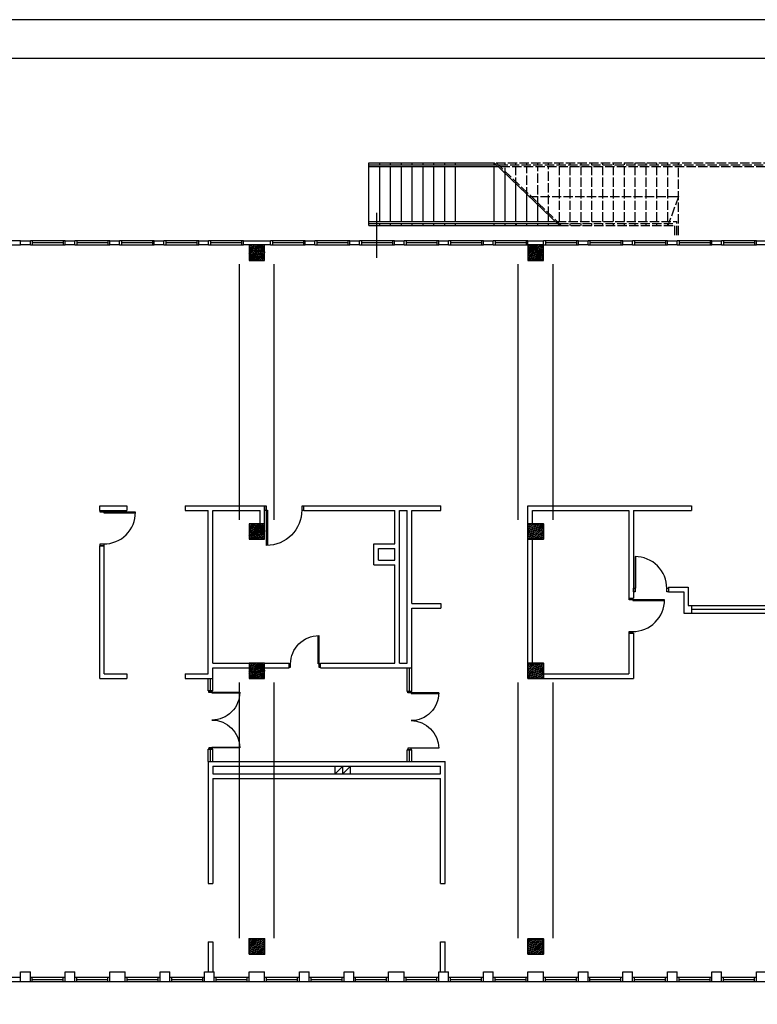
# Model space of a CAD drawing. Header units: millimetres. Extents: x 44889 to 52866, y -11417 to -4315.
# Tile 70 of 74: x 49840 to 50792, y -5587 to -4315. Entities that reach past the tile are written whole.
import ezdxf

# ---------------------------------------------------------------- set-up
doc = ezdxf.new("R2010")
doc.units = ezdxf.units.MM
doc.linetypes.add('ACAD_ISO02W100', pattern=[15, 12, -3])
for name, color, linetype in [('ARLES_ramka_wew', 10, 'Continuous'), ('ARLES_ramka_zew', 9, 'Continuous'), ('Podkład', 9, 'Continuous')]:
    doc.layers.add(name, color=color, linetype=linetype)
doc.layers.add('kreskowanie', color=9, linetype='Continuous', lineweight=18)
doc.layers.add('słupy gr0.7', color=9, linetype='Continuous', lineweight=35)

# ---------------------------------------------------------------- blocks, each defined once
blk = doc.blocks.new('słup 2')
at = {"layer": 'kreskowanie'}
h = blk.add_hatch(dxfattribs=at)
h.set_pattern_fill('ANSI36', color=256, style=0)
h.set_pattern_definition([(45, (-1340, -20), (1.683798, 6.173926), [7.9375, -1.5875, 0, -1.5875])])
h.paths.add_polyline_path([(20, -20), (20, 20), (-20, 20), (-20, -20)])
at = {"layer": 'słupy gr0.7'}
blk.add_lwpolyline([(-20, -20), (20, -20), (20, 20), (-20, 20)], close=True, dxfattribs=at)
blk = doc.blocks.new('d160')
at = {"layer": 'Podkład'}
for p, q in [((4.2, 80), (4.2, -4.2)), ((5.9, 4.2), (5.9, 80)), ((154.1, 4.2), (154.1, 80)), ((155.8, 80), (155.8, -4.2)), ((0, -4.2), (0, 4.2)), ((0, 4.2), (5.9, 4.2)), ((160, 4.2), (154.1, 4.2)), ((160, -4.2), (160, 4.2)), ((4.2, -4.2), (0, -4.2)), ((155.8, -4.2), (160, -4.2))]:
    blk.add_line(p, q, dxfattribs=at)
for centre, start, end in [((4.2, 4.2), 0, 90), ((155.8, 4.2), 89.9848, 180.0152)]:
    blk.add_arc(centre, 75.8, start, end, dxfattribs=at)

msp = doc.modelspace()

# ---------------------------------------------------------------- hatches: boundary and pattern name
at = {"layer": 'Podkład'}
h = msp.add_hatch(dxfattribs=at)
h.set_pattern_fill('ANSI36', color=256, scale=0.5, style=0)
h.set_pattern_definition([(45, (49476.0162, -4626.1265), (0.841899, 3.086963), [3.96875, -0.79375, 0, -0.79375])])
h.paths.add_polyline_path([(50156.02, -4626.13), (50156.02, -4606.13), (50136.02, -4606.13), (50136.02, -4626.13)])
h = msp.add_hatch(dxfattribs=at)
h.set_pattern_fill('ANSI36', color=256, scale=0.5, style=0)
h.set_pattern_definition([(45, (49836.0162, -4626.1265), (0.841899, 3.086963), [3.96875, -0.79375, 0, -0.79375])])
h.paths.add_polyline_path([(50516.02, -4626.13), (50516.02, -4606.13), (50496.02, -4606.13), (50496.02, -4626.13)])
h = msp.add_hatch(dxfattribs=at)
h.set_pattern_fill('ANSI36', color=256, scale=0.5, style=0)
h.set_pattern_definition([(45, (49476.0162, -4986.1265), (0.841899, 3.086963), [3.96875, -0.79375, 0, -0.79375])])
h.paths.add_polyline_path([(50156.02, -4986.13), (50156.02, -4966.13), (50136.02, -4966.13), (50136.02, -4986.13)])
h = msp.add_hatch(dxfattribs=at)
h.set_pattern_fill('ANSI36', color=256, scale=0.5, style=0)
h.set_pattern_definition([(45, (49476.0162, -5166.1265), (0.841899, 3.086963), [3.96875, -0.79375, 0, -0.79375])])
h.paths.add_polyline_path([(50156.02, -5166.13), (50156.02, -5146.13), (50136.02, -5146.13), (50136.02, -5166.13)])

# ---------------------------------------------------------------- linework, layer by layer
at = {"layer": 'ARLES_ramka_wew', "linetype": 'Continuous'}
msp.add_lwpolyline([(52815.71, -4365.45), (44938.58, -4365.45), (44938.58, -8496.66), (45088.58, -8496.66), (45088.58, -11366.66), (52815.71, -11366.66)], close=True, dxfattribs=at)
at = {"layer": 'ARLES_ramka_zew'}
msp.add_lwpolyline([(44888.58, -11416.66), (52865.71, -11416.66), (52865.71, -4315.45), (44888.58, -4315.45)], close=True, dxfattribs=at)
at = {"layer": 'Podkład'}
for p, q in [((50290.52, -4500.13), (50452.52, -4500.13)), ((50290.52, -4581.13), (50290.52, -4500.13)), ((50290.52, -4502.63), (50455.32, -4502.63)), ((50290.52, -4505.13), (50458.12, -4505.13)), ((50304.52, -4502.63), (50304.52, -4500.13)), ((50304.52, -4576.13), (50304.52, -4505.13)), ((50318.52, -4502.63), (50318.52, -4500.13)), ((50318.52, -4576.13), (50318.52, -4505.13)), ((50332.52, -4502.63), (50332.52, -4500.13)), ((50332.52, -4576.13), (50332.52, -4505.13)), ((50346.52, -4502.63), (50346.52, -4500.13)), ((50346.52, -4576.13), (50346.52, -4505.13)), ((50360.52, -4502.63), (50360.52, -4500.13)), ((50360.52, -4576.13), (50360.52, -4505.13)), ((50374.52, -4502.63), (50374.52, -4500.13)), ((50374.52, -4576.13), (50374.52, -4505.13)), ((50388.52, -4502.63), (50388.52, -4500.13)), ((50388.52, -4576.13), (50388.52, -4505.13)), ((50402.52, -4502.63), (50402.52, -4500.13)), ((50402.52, -4576.13), (50402.52, -4505.13)), ((50452.52, -4500.13), (50536.52, -4581.13)), ((50452.52, -4502.63), (50452.52, -4500.13)), ((50452.52, -4576.13), (50452.52, -4505.13)), ((50466.52, -4576.13), (50466.52, -4518.63)), ((50480.52, -4576.13), (50480.52, -4531.13)), ((50494.52, -4576.13), (50494.52, -4543.63)), ((50508.52, -4576.13), (50508.52, -4556.13)), ((50290.52, -4576.13), (50530.92, -4576.13)), ((50300.89, -4622.89), (50300.89, -4564.75)), ((50522.52, -4576.13), (50522.52, -4568.63)), ((50290.52, -4578.63), (50533.72, -4578.63)), ((50290.52, -4581.13), (50536.52, -4581.13)), ((50304.52, -4581.13), (50304.52, -4578.63)), ((50318.52, -4581.13), (50318.52, -4578.63)), ((50332.52, -4581.13), (50332.52, -4578.63)), ((50346.52, -4581.13), (50346.52, -4578.63)), ((50360.52, -4581.13), (50360.52, -4578.63)), ((50374.52, -4581.13), (50374.52, -4578.63)), ((50388.52, -4581.13), (50388.52, -4578.63)), ((50402.52, -4581.13), (50402.52, -4578.63)), ((50452.52, -4581.13), (50452.52, -4578.63)), ((50466.52, -4581.13), (50466.52, -4578.63)), ((50480.52, -4581.13), (50480.52, -4578.63)), ((50481.45, -4578.63), (50480.52, -4581.13)), ((50494.52, -4581.13), (50494.52, -4578.63)), ((50508.52, -4581.13), (50508.52, -4578.63)), ((50522.52, -4581.13), (50522.52, -4578.63)), ((50536.52, -4581.13), (50536.52, -4578.63)), ((49841.02, -4601.13), (49796.02, -4601.13)), ((49841.02, -4606.13), (49841.02, -4601.13)), ((49841.02, -4601.13), (49853.52, -4601.13)), ((49853.52, -4606.13), (49853.52, -4601.13)), ((49898.52, -4601.13), (49853.52, -4601.13)), ((49856.02, -4601.13), (49856.02, -4606.13)), ((49896.02, -4601.13), (49896.02, -4606.13)), ((49898.52, -4606.13), (49898.52, -4601.13)), ((49898.52, -4601.13), (49911.02, -4601.13)), ((49911.02, -4606.13), (49911.02, -4601.13)), ((49956.02, -4601.13), (49911.02, -4601.13)), ((49913.52, -4601.13), (49913.52, -4606.13)), ((49953.52, -4601.13), (49953.52, -4606.13)), ((49956.02, -4606.13), (49956.02, -4601.13)), ((49956.02, -4601.13), (49968.52, -4601.13)), ((49968.52, -4606.13), (49968.52, -4601.13)), ((50013.52, -4601.13), (49968.52, -4601.13)), ((49971.02, -4601.13), (49971.02, -4606.13)), ((50011.02, -4601.13), (50011.02, -4606.13)), ((50013.52, -4606.13), (50013.52, -4601.13)), ((50013.52, -4601.13), (50026.02, -4601.13)), ((50026.02, -4606.13), (50026.02, -4601.13)), ((50071.02, -4601.13), (50026.02, -4601.13)), ((50028.52, -4601.13), (50028.52, -4606.13)), ((50068.52, -4601.13), (50068.52, -4606.13)), ((50071.02, -4606.13), (50071.02, -4601.13)), ((50071.02, -4601.13), (50083.52, -4601.13)), ((50083.52, -4606.13), (50083.52, -4601.13)), ((50128.52, -4601.13), (50083.52, -4601.13)), ((50086.02, -4601.13), (50086.02, -4606.13)), ((50126.02, -4601.13), (50126.02, -4606.13)), ((50128.52, -4606.13), (50128.52, -4601.13)), ((50128.52, -4601.13), (50163.52, -4601.13)), ((50163.52, -4606.13), (50163.52, -4601.13)), ((50208.52, -4601.13), (50163.52, -4601.13)), ((50166.02, -4601.13), (50166.02, -4606.13)), ((50206.02, -4601.13), (50206.02, -4606.13)), ((50208.52, -4606.13), (50208.52, -4601.13)), ((50208.52, -4601.13), (50221.02, -4601.13)), ((50221.02, -4606.13), (50221.02, -4601.13)), ((50266.02, -4601.13), (50221.02, -4601.13)), ((50223.52, -4601.13), (50223.52, -4606.13)), ((50263.52, -4601.13), (50263.52, -4606.13)), ((50266.02, -4606.13), (50266.02, -4601.13)), ((50266.02, -4601.13), (50278.52, -4601.13)), ((50278.52, -4606.13), (50278.52, -4601.13)), ((50323.52, -4601.13), (50278.52, -4601.13)), ((50281.02, -4601.13), (50281.02, -4606.13)), ((50321.02, -4601.13), (50321.02, -4606.13)), ((50323.52, -4606.13), (50323.52, -4601.13)), ((50323.52, -4601.13), (50336.02, -4601.13)), ((50336.02, -4606.13), (50336.02, -4601.13)), ((50381.02, -4601.13), (50336.02, -4601.13)), ((50338.52, -4601.13), (50338.52, -4606.13)), ((50378.52, -4601.13), (50378.52, -4606.13)), ((50381.02, -4606.13), (50381.02, -4601.13)), ((50381.02, -4601.13), (50393.52, -4601.13)), ((50393.52, -4606.13), (50393.52, -4601.13)), ((50438.52, -4601.13), (50393.52, -4601.13)), ((50396.02, -4601.13), (50396.02, -4606.13)), ((50436.02, -4601.13), (50436.02, -4606.13)), ((50438.52, -4606.13), (50438.52, -4601.13)), ((50438.52, -4601.13), (50451.02, -4601.13)), ((50451.02, -4606.13), (50451.02, -4601.13)), ((50496.02, -4601.13), (50451.02, -4601.13)), ((50453.52, -4601.13), (50453.52, -4606.13)), ((50493.52, -4601.13), (50493.52, -4606.13)), ((50496.02, -4606.13), (50496.02, -4601.13)), ((50496.02, -4601.13), (50516.02, -4601.13)), ((50516.02, -4606.13), (50516.02, -4601.13)), ((50561.02, -4601.13), (50516.02, -4601.13)), ((50518.52, -4601.13), (50518.52, -4606.13)), ((50558.52, -4601.13), (50558.52, -4606.13)), ((50561.02, -4606.13), (50561.02, -4601.13)), ((50561.02, -4601.13), (50573.52, -4601.13)), ((50573.52, -4606.13), (50573.52, -4601.13)), ((50618.52, -4601.13), (50573.52, -4601.13)), ((50576.02, -4601.13), (50576.02, -4606.13)), ((50616.02, -4601.13), (50616.02, -4606.13)), ((50618.52, -4606.13), (50618.52, -4601.13)), ((50618.52, -4601.13), (50631.02, -4601.13)), ((50631.02, -4606.13), (50631.02, -4601.13)), ((50676.02, -4601.13), (50631.02, -4601.13)), ((50633.52, -4601.13), (50633.52, -4606.13)), ((50673.52, -4601.13), (50673.52, -4606.13)), ((50676.02, -4606.13), (50676.02, -4601.13)), ((50676.02, -4601.13), (50688.52, -4601.13)), ((50688.52, -4606.13), (50688.52, -4601.13)), ((50733.52, -4601.13), (50688.52, -4601.13)), ((50691.02, -4601.13), (50691.02, -4606.13)), ((50731.02, -4601.13), (50731.02, -4606.13)), ((50733.52, -4606.13), (50733.52, -4601.13)), ((50733.52, -4601.13), (50746.02, -4601.13)), ((50746.02, -4606.13), (50746.02, -4601.13)), ((50791.02, -4601.13), (50746.02, -4601.13)), ((50748.52, -4601.13), (50748.52, -4606.13)), ((50788.52, -4601.13), (50788.52, -4606.13)), ((50791.02, -4606.13), (50791.02, -4601.13)), ((50791.02, -4601.13), (50856.02, -4601.13)), ((49796.02, -4606.13), (49841.02, -4606.13)), ((49853.52, -4606.13), (49841.02, -4606.13)), ((49853.52, -4606.13), (49898.52, -4606.13)), ((49896.02, -4603.63), (49856.02, -4603.63)), ((49911.02, -4606.13), (49898.52, -4606.13)), ((49911.02, -4606.13), (49956.02, -4606.13)), ((49953.52, -4603.63), (49913.52, -4603.63)), ((49968.52, -4606.13), (49956.02, -4606.13)), ((49968.52, -4606.13), (50013.52, -4606.13)), ((50011.02, -4603.63), (49971.02, -4603.63)), ((50026.02, -4606.13), (50013.52, -4606.13)), ((50026.02, -4606.13), (50071.02, -4606.13)), ((50068.52, -4603.63), (50028.52, -4603.63)), ((50083.52, -4606.13), (50071.02, -4606.13)), ((50083.52, -4606.13), (50128.52, -4606.13)), ((50126.02, -4603.63), (50086.02, -4603.63)), ((50136.02, -4606.13), (50128.52, -4606.13)), ((50163.52, -4606.13), (50156.02, -4606.13)), ((50163.52, -4606.13), (50208.52, -4606.13)), ((50206.02, -4603.63), (50166.02, -4603.63)), ((50221.02, -4606.13), (50208.52, -4606.13)), ((50221.02, -4606.13), (50266.02, -4606.13)), ((50263.52, -4603.63), (50223.52, -4603.63)), ((50278.52, -4606.13), (50266.02, -4606.13)), ((50278.52, -4606.13), (50323.52, -4606.13)), ((50321.02, -4603.63), (50281.02, -4603.63)), ((50336.02, -4606.13), (50323.52, -4606.13)), ((50336.02, -4606.13), (50381.02, -4606.13)), ((50378.52, -4603.63), (50338.52, -4603.63)), ((50393.52, -4606.13), (50381.02, -4606.13)), ((50393.52, -4606.13), (50438.52, -4606.13)), ((50436.02, -4603.63), (50396.02, -4603.63)), ((50451.02, -4606.13), (50438.52, -4606.13)), ((50451.02, -4606.13), (50496.02, -4606.13)), ((50493.52, -4603.63), (50453.52, -4603.63)), ((50516.02, -4606.13), (50561.02, -4606.13)), ((50558.52, -4603.63), (50518.52, -4603.63)), ((50573.52, -4606.13), (50561.02, -4606.13)), ((50573.52, -4606.13), (50618.52, -4606.13)), ((50616.02, -4603.63), (50576.02, -4603.63)), ((50631.02, -4606.13), (50618.52, -4606.13)), ((50631.02, -4606.13), (50676.02, -4606.13)), ((50673.52, -4603.63), (50633.52, -4603.63)), ((50688.52, -4606.13), (50676.02, -4606.13)), ((50688.52, -4606.13), (50733.52, -4606.13)), ((50731.02, -4603.63), (50691.02, -4603.63)), ((50746.02, -4606.13), (50733.52, -4606.13)), ((50746.02, -4606.13), (50791.02, -4606.13)), ((50788.52, -4603.63), (50748.52, -4603.63)), ((50856.02, -4606.13), (50791.02, -4606.13)), ((50123.52, -4961.13), (50123.52, -4631.13)), ((50168.52, -4961.13), (50168.52, -4631.13)), ((50483.52, -4961.13), (50483.52, -4631.13)), ((50528.52, -4961.13), (50528.52, -4631.13)), ((49943.02, -4943.13), (49978.02, -4943.13)), ((49943.02, -4949.13), (49943.02, -4943.13)), ((49978.02, -4943.13), (49978.02, -4949.13)), ((50053.52, -4943.13), (50053.52, -4949.13)), ((50053.52, -4943.13), (50156.02, -4943.13)), ((50156.02, -4966.13), (50156.02, -4943.13)), ((50206.52, -4949.13), (50206.52, -4943.13)), ((50206.52, -4943.13), (50383.52, -4943.13)), ((50383.52, -4949.13), (50383.52, -4943.13)), ((50496.02, -4966.13), (50496.02, -4943.13)), ((50496.02, -4943.13), (50707.02, -4943.13)), ((50707.02, -4943.13), (50707.02, -4949.13)), ((49943.02, -4949.13), (49978.02, -4949.13)), ((50053.52, -4949.13), (50083.02, -4949.13)), ((50083.02, -5160.13), (50083.02, -4949.13)), ((50089.02, -4949.13), (50150.02, -4949.13)), ((50089.02, -5146.13), (50089.02, -4949.13)), ((50150.02, -4966.13), (50150.02, -4949.13)), ((50206.52, -4949.13), (50324.02, -4949.13)), ((50324.02, -4992.13), (50324.02, -4949.13)), ((50330.02, -5146.13), (50330.02, -4949.13)), ((50330.02, -4949.13), (50340.02, -4949.13)), ((50340.02, -5146.13), (50340.02, -4949.13)), ((50346.02, -4949.13), (50383.52, -4949.13)), ((50346.02, -5069.13), (50346.02, -4949.13)), ((50502.02, -4949.13), (50626.02, -4949.13)), ((50502.02, -4966.13), (50502.02, -4949.13)), ((50626.02, -4949.13), (50626.02, -5062.13)), ((50632.02, -4949.13), (50632.02, -5054.13)), ((50632.02, -4949.13), (50707.02, -4949.13)), ((49943.02, -5166.13), (49943.02, -4994.63)), ((49943.02, -4994.63), (49949.02, -4994.63)), ((49949.02, -5160.13), (49949.02, -4994.63)), ((50297.02, -4992.13), (50324.02, -4992.13)), ((50297.02, -5019.13), (50297.02, -4992.13)), ((50496.02, -5146.13), (50496.02, -4986.13)), ((50502.02, -5146.13), (50502.02, -4986.13)), ((50303.02, -4998.13), (50324.02, -4998.13)), ((50303.02, -5013.13), (50303.02, -4998.13)), ((50324.02, -5013.13), (50324.02, -4998.13)), ((50297.02, -5019.13), (50324.02, -5019.13)), ((50303.02, -5013.13), (50324.02, -5013.13)), ((50324.02, -5146.13), (50324.02, -5019.13)), ((50632.02, -5054.13), (50632.02, -5062.13)), ((50677.52, -5048.13), (50703.02, -5048.13)), ((50677.52, -5048.13), (50677.52, -5054.13)), ((50677.52, -5054.13), (50697.02, -5054.13)), ((50697.02, -5054.13), (50697.02, -5081.63)), ((50703.02, -5048.13), (50703.02, -5071.63)), ((50346.02, -5069.13), (50383.52, -5069.13)), ((50383.52, -5069.13), (50383.52, -5075.13)), ((50626.02, -5062.13), (50632.02, -5062.13)), ((50703.02, -5071.63), (50707.02, -5071.63)), ((50707.02, -5071.63), (50707.02, -5081.63)), ((50707.02, -5071.63), (50856.02, -5071.63)), ((50346.02, -5152.13), (50346.02, -5075.13)), ((50346.02, -5075.13), (50383.52, -5075.13)), ((50697.02, -5081.63), (50707.02, -5081.63)), ((50707.02, -5076.63), (50856.02, -5076.63)), ((50707.02, -5081.63), (50856.02, -5081.63)), ((50626.02, -5107.63), (50632.02, -5107.63)), ((50626.02, -5107.63), (50626.02, -5160.13)), ((50632.02, -5107.63), (50632.02, -5166.13)), ((50089.02, -5146.13), (50136.02, -5146.13)), ((50156.02, -5146.13), (50187.52, -5146.13)), ((50187.52, -5152.13), (50187.52, -5146.13)), ((50228.02, -5152.13), (50228.02, -5146.13)), ((50228.02, -5146.13), (50324.02, -5146.13)), ((50330.02, -5146.13), (50340.02, -5146.13)), ((49949.02, -5160.13), (49978.02, -5160.13)), ((49978.02, -5160.13), (49978.02, -5166.13)), ((50053.52, -5160.13), (50053.52, -5166.13)), ((50053.52, -5160.13), (50083.02, -5160.13)), ((50089.02, -5166.13), (50089.02, -5152.13)), ((50089.02, -5152.13), (50136.02, -5152.13)), ((50156.02, -5152.13), (50187.52, -5152.13)), ((50228.02, -5152.13), (50346.02, -5152.13)), ((50340.02, -5182.63), (50340.02, -5152.13)), ((50343.02, -5182.63), (50343.02, -5152.13)), ((50346.02, -5182.63), (50346.02, -5152.13)), ((50516.02, -5160.13), (50626.02, -5160.13)), ((49943.02, -5166.13), (49978.02, -5166.13)), ((50053.52, -5166.13), (50089.02, -5166.13)), ((50083.02, -5181.88), (50083.02, -5166.13)), ((50086.02, -5181.88), (50086.02, -5166.13)), ((50089.02, -5181.88), (50089.02, -5166.13)), ((50123.52, -5501.13), (50123.52, -5171.13)), ((50168.52, -5501.13), (50168.52, -5171.13)), ((50483.52, -5501.13), (50483.52, -5171.13)), ((50516.02, -5166.13), (50632.02, -5166.13)), ((50528.52, -5501.13), (50528.52, -5171.13)), ((50089.02, -5181.88), (50083.02, -5181.88)), ((50346.02, -5182.63), (50340.02, -5182.63)), ((50083.02, -5273.13), (50083.02, -5257.38)), ((50089.02, -5257.38), (50083.02, -5257.38)), ((50086.02, -5273.13), (50086.02, -5257.38)), ((50089.02, -5273.13), (50089.02, -5257.38)), ((50346.02, -5258.13), (50340.02, -5258.13)), ((50340.02, -5273.13), (50340.02, -5258.13)), ((50343.02, -5273.13), (50343.02, -5258.13)), ((50346.02, -5273.13), (50346.02, -5258.13)), ((50083.02, -5273.13), (50389.02, -5273.13)), ((50083.02, -5273.13), (50083.02, -5430.63)), ((50389.02, -5430.63), (50389.02, -5273.13)), ((50089.02, -5279.13), (50383.02, -5279.13)), ((50089.02, -5279.13), (50089.02, -5289.13)), ((50247.02, -5289.13), (50247.02, -5279.13)), ((50247.02, -5289.13), (50257.02, -5279.13)), ((50257.02, -5289.13), (50257.02, -5279.13)), ((50257.02, -5289.13), (50267.02, -5279.13)), ((50267.02, -5289.13), (50267.02, -5279.13)), ((50383.02, -5289.13), (50383.02, -5279.13)), ((50089.02, -5289.13), (50383.02, -5289.13)), ((50089.02, -5295.13), (50383.02, -5295.13)), ((50089.02, -5295.13), (50089.02, -5430.63)), ((50383.02, -5430.63), (50383.02, -5295.13)), ((50083.02, -5430.63), (50089.02, -5430.63)), ((50383.02, -5430.63), (50389.02, -5430.63)), ((50083.02, -5506.13), (50089.02, -5506.13)), ((50083.02, -5506.13), (50083.02, -5544.63)), ((50089.02, -5506.13), (50089.02, -5544.63)), ((50383.02, -5544.63), (50383.02, -5506.13)), ((50383.02, -5506.13), (50389.02, -5506.13)), ((50389.02, -5544.63), (50389.02, -5506.13)), ((49841.02, -5552.13), (49796.02, -5552.13)), ((49841.02, -5557.13), (49841.02, -5544.63)), ((49841.02, -5544.63), (49853.52, -5544.63)), ((49853.52, -5557.13), (49853.52, -5544.63)), ((49898.52, -5552.13), (49853.52, -5552.13)), ((49856.02, -5557.13), (49856.02, -5552.13)), ((49856.02, -5554.63), (49896.02, -5554.63)), ((49896.02, -5557.13), (49896.02, -5552.13)), ((49898.52, -5557.13), (49898.52, -5544.63)), ((49898.52, -5544.63), (49911.02, -5544.63)), ((49911.02, -5557.13), (49911.02, -5544.63)), ((49956.02, -5552.13), (49911.02, -5552.13)), ((49913.52, -5557.13), (49913.52, -5552.13)), ((49913.52, -5554.63), (49953.52, -5554.63)), ((49953.52, -5557.13), (49953.52, -5552.13)), ((49956.02, -5557.13), (49956.02, -5544.63)), ((49956.02, -5544.63), (49976.02, -5544.63)), ((49976.02, -5557.13), (49976.02, -5544.63)), ((50021.02, -5552.13), (49976.02, -5552.13)), ((49978.52, -5557.13), (49978.52, -5552.13)), ((49978.52, -5554.63), (50018.52, -5554.63)), ((50018.52, -5557.13), (50018.52, -5552.13)), ((50021.02, -5557.13), (50021.02, -5544.63)), ((50021.02, -5544.63), (50033.52, -5544.63)), ((50033.52, -5557.13), (50033.52, -5544.63)), ((50078.52, -5552.13), (50033.52, -5552.13)), ((50036.02, -5557.13), (50036.02, -5552.13)), ((50036.02, -5554.63), (50076.02, -5554.63)), ((50076.02, -5557.13), (50076.02, -5552.13)), ((50078.52, -5557.13), (50078.52, -5544.63)), ((50078.52, -5544.63), (50091.02, -5544.63)), ((50091.02, -5557.13), (50091.02, -5544.63)), ((50136.02, -5552.13), (50091.02, -5552.13)), ((50093.52, -5557.13), (50093.52, -5552.13)), ((50093.52, -5554.63), (50133.52, -5554.63)), ((50133.52, -5557.13), (50133.52, -5552.13)), ((50136.02, -5557.13), (50136.02, -5544.63)), ((50136.02, -5544.63), (50156.02, -5544.63)), ((50156.02, -5557.13), (50156.02, -5544.63)), ((50201.02, -5552.13), (50156.02, -5552.13)), ((50158.52, -5557.13), (50158.52, -5552.13)), ((50158.52, -5554.63), (50198.52, -5554.63)), ((50198.52, -5557.13), (50198.52, -5552.13)), ((50201.02, -5557.13), (50201.02, -5544.63)), ((50201.02, -5544.63), (50213.52, -5544.63)), ((50213.52, -5557.13), (50213.52, -5544.63)), ((50258.52, -5552.13), (50213.52, -5552.13)), ((50216.02, -5557.13), (50216.02, -5552.13)), ((50216.02, -5554.63), (50256.02, -5554.63)), ((50256.02, -5557.13), (50256.02, -5552.13)), ((50258.52, -5557.13), (50258.52, -5544.63)), ((50258.52, -5544.63), (50271.02, -5544.63)), ((50271.02, -5557.13), (50271.02, -5544.63)), ((50316.02, -5552.13), (50271.02, -5552.13)), ((50273.52, -5557.13), (50273.52, -5552.13)), ((50273.52, -5554.63), (50313.52, -5554.63)), ((50313.52, -5557.13), (50313.52, -5552.13)), ((50316.02, -5557.13), (50316.02, -5544.63)), ((50316.02, -5544.63), (50336.02, -5544.63)), ((50336.02, -5557.13), (50336.02, -5544.63)), ((50381.02, -5552.13), (50336.02, -5552.13)), ((50338.52, -5557.13), (50338.52, -5552.13)), ((50338.52, -5554.63), (50378.52, -5554.63)), ((50378.52, -5557.13), (50378.52, -5552.13)), ((50381.02, -5557.13), (50381.02, -5544.63)), ((50381.02, -5544.63), (50393.52, -5544.63)), ((50393.52, -5557.13), (50393.52, -5544.63)), ((50438.52, -5552.13), (50393.52, -5552.13)), ((50396.02, -5557.13), (50396.02, -5552.13)), ((50396.02, -5554.63), (50436.02, -5554.63)), ((50436.02, -5557.13), (50436.02, -5552.13)), ((50438.52, -5557.13), (50438.52, -5544.63)), ((50438.52, -5544.63), (50451.02, -5544.63)), ((50451.02, -5557.13), (50451.02, -5544.63)), ((50496.02, -5552.13), (50451.02, -5552.13)), ((50453.52, -5557.13), (50453.52, -5552.13)), ((50453.52, -5554.63), (50493.52, -5554.63)), ((50493.52, -5557.13), (50493.52, -5552.13)), ((50496.02, -5557.13), (50496.02, -5544.63)), ((50496.02, -5544.63), (50516.02, -5544.63)), ((50516.02, -5557.13), (50516.02, -5544.63)), ((50561.02, -5552.13), (50516.02, -5552.13)), ((50518.52, -5557.13), (50518.52, -5552.13)), ((50518.52, -5554.63), (50558.52, -5554.63)), ((50558.52, -5557.13), (50558.52, -5552.13)), ((50561.02, -5557.13), (50561.02, -5544.63)), ((50561.02, -5544.63), (50573.52, -5544.63)), ((50573.52, -5557.13), (50573.52, -5544.63)), ((50618.52, -5552.13), (50573.52, -5552.13)), ((50576.02, -5557.13), (50576.02, -5552.13)), ((50576.02, -5554.63), (50616.02, -5554.63)), ((50616.02, -5557.13), (50616.02, -5552.13)), ((50618.52, -5557.13), (50618.52, -5544.63)), ((50618.52, -5544.63), (50631.02, -5544.63)), ((50631.02, -5557.13), (50631.02, -5544.63)), ((50676.02, -5552.13), (50631.02, -5552.13)), ((50633.52, -5557.13), (50633.52, -5552.13)), ((50633.52, -5554.63), (50673.52, -5554.63)), ((50673.52, -5557.13), (50673.52, -5552.13)), ((50676.02, -5557.13), (50676.02, -5544.63)), ((50676.02, -5544.63), (50688.52, -5544.63)), ((50688.52, -5557.13), (50688.52, -5544.63)), ((50733.52, -5552.13), (50688.52, -5552.13)), ((50691.02, -5557.13), (50691.02, -5552.13)), ((50691.02, -5554.63), (50731.02, -5554.63)), ((50731.02, -5557.13), (50731.02, -5552.13)), ((50733.52, -5557.13), (50733.52, -5544.63)), ((50733.52, -5544.63), (50746.02, -5544.63)), ((50746.02, -5557.13), (50746.02, -5544.63)), ((50791.02, -5552.13), (50746.02, -5552.13)), ((50748.52, -5557.13), (50748.52, -5552.13)), ((50748.52, -5554.63), (50788.52, -5554.63)), ((50788.52, -5557.13), (50788.52, -5552.13)), ((50791.02, -5557.13), (50791.02, -5544.63)), ((50791.02, -5544.63), (50866.02, -5544.63)), ((49796.02, -5557.13), (49841.02, -5557.13)), ((49841.02, -5557.13), (49853.52, -5557.13)), ((49853.52, -5557.13), (49898.52, -5557.13)), ((49898.52, -5557.13), (49911.02, -5557.13)), ((49911.02, -5557.13), (49956.02, -5557.13)), ((49956.02, -5557.13), (49976.02, -5557.13)), ((49976.02, -5557.13), (50021.02, -5557.13)), ((50021.02, -5557.13), (50033.52, -5557.13)), ((50033.52, -5557.13), (50078.52, -5557.13)), ((50078.52, -5557.13), (50091.02, -5557.13)), ((50091.02, -5557.13), (50136.02, -5557.13)), ((50136.02, -5557.13), (50156.02, -5557.13)), ((50156.02, -5557.13), (50201.02, -5557.13)), ((50201.02, -5557.13), (50213.52, -5557.13)), ((50213.52, -5557.13), (50258.52, -5557.13)), ((50258.52, -5557.13), (50271.02, -5557.13)), ((50271.02, -5557.13), (50316.02, -5557.13)), ((50316.02, -5557.13), (50336.02, -5557.13)), ((50336.02, -5557.13), (50381.02, -5557.13)), ((50381.02, -5557.13), (50393.52, -5557.13)), ((50393.52, -5557.13), (50438.52, -5557.13)), ((50438.52, -5557.13), (50451.02, -5557.13)), ((50451.02, -5557.13), (50496.02, -5557.13)), ((50496.02, -5557.13), (50516.02, -5557.13)), ((50516.02, -5557.13), (50561.02, -5557.13)), ((50561.02, -5557.13), (50573.52, -5557.13)), ((50573.52, -5557.13), (50618.52, -5557.13)), ((50618.52, -5557.13), (50631.02, -5557.13)), ((50631.02, -5557.13), (50676.02, -5557.13)), ((50676.02, -5557.13), (50688.52, -5557.13)), ((50688.52, -5557.13), (50733.52, -5557.13)), ((50733.52, -5557.13), (50746.02, -5557.13)), ((50746.02, -5557.13), (50791.02, -5557.13)), ((50791.02, -5557.13), (50853.52, -5557.13))]:
    msp.add_line(p, q, dxfattribs=at)
at = {"layer": 'Podkład', "linetype": 'ACAD_ISO02W100'}
for p, q in [((50455.02, -4500.13), (50810.02, -4500.13)), ((50455.02, -4500.13), (50539.02, -4581.13)), ((50457.82, -4502.63), (50810.02, -4502.63)), ((50460.62, -4505.13), (50810.02, -4505.13)), ((50466.52, -4502.63), (50466.52, -4500.13)), ((50466.52, -4518.63), (50466.52, -4505.13)), ((50480.52, -4502.63), (50480.52, -4500.13)), ((50480.52, -4531.13), (50480.52, -4505.13)), ((50494.52, -4502.63), (50494.52, -4500.13)), ((50494.52, -4543.63), (50494.52, -4505.13)), ((50508.52, -4502.63), (50508.52, -4500.13)), ((50508.52, -4556.13), (50508.52, -4505.13)), ((50522.52, -4502.63), (50522.52, -4500.13)), ((50522.52, -4568.63), (50522.52, -4505.13)), ((50536.52, -4502.63), (50536.52, -4500.13)), ((50536.52, -4576.13), (50536.52, -4505.13)), ((50550.52, -4502.63), (50550.52, -4500.13)), ((50550.52, -4576.13), (50550.52, -4505.13)), ((50564.52, -4502.63), (50564.52, -4500.13)), ((50564.52, -4576.13), (50564.52, -4505.13)), ((50578.52, -4502.63), (50578.52, -4500.13)), ((50578.52, -4576.13), (50578.52, -4505.13)), ((50592.52, -4502.63), (50592.52, -4500.13)), ((50592.52, -4576.13), (50592.52, -4505.13)), ((50606.52, -4502.63), (50606.52, -4500.13)), ((50606.52, -4576.13), (50606.52, -4505.13)), ((50620.52, -4502.63), (50620.52, -4500.13)), ((50620.52, -4576.13), (50620.52, -4505.13)), ((50634.52, -4502.63), (50634.52, -4500.13)), ((50634.52, -4576.13), (50634.52, -4505.13)), ((50648.52, -4502.63), (50648.52, -4500.13)), ((50648.52, -4576.13), (50648.52, -4505.13)), ((50662.52, -4502.63), (50662.52, -4500.13)), ((50662.52, -4576.13), (50662.52, -4505.13)), ((50676.52, -4502.63), (50676.52, -4500.13)), ((50676.52, -4576.13), (50676.52, -4505.13)), ((50690.52, -4502.63), (50690.52, -4500.13)), ((50690.52, -4593.63), (50690.52, -4505.13)), ((50497.02, -4543.63), (50690.52, -4543.63)), ((50690.52, -4543.63), (50676.52, -4581.13)), ((50533.42, -4576.13), (50688.02, -4576.13)), ((50688.02, -4593.63), (50688.02, -4576.13)), ((50536.22, -4578.63), (50685.52, -4578.63)), ((50536.52, -4581.13), (50685.52, -4581.13)), ((50550.52, -4581.13), (50550.52, -4578.63)), ((50564.52, -4581.13), (50564.52, -4578.63)), ((50578.52, -4581.13), (50578.52, -4578.63)), ((50592.52, -4581.13), (50592.52, -4578.63)), ((50606.52, -4581.13), (50606.52, -4578.63)), ((50620.52, -4581.13), (50620.52, -4578.63)), ((50634.52, -4581.13), (50634.52, -4578.63)), ((50648.52, -4581.13), (50648.52, -4578.63)), ((50662.52, -4581.13), (50662.52, -4578.63)), ((50676.52, -4581.13), (50676.52, -4578.63)), ((50685.52, -4593.63), (50685.52, -4578.63))]:
    msp.add_line(p, q, dxfattribs=at)
at = {"layer": 'Podkład'}
for points in [[(50136.02, -4626.13), (50156.02, -4626.13), (50156.02, -4606.13), (50136.02, -4606.13)], [(50496.02, -4626.13), (50516.02, -4626.13), (50516.02, -4606.13), (50496.02, -4606.13)], [(50136.02, -4986.13), (50156.02, -4986.13), (50156.02, -4966.13), (50136.02, -4966.13)], [(50136.02, -5166.13), (50156.02, -5166.13), (50156.02, -5146.13), (50136.02, -5146.13)]]:
    msp.add_lwpolyline(points, close=True, dxfattribs=at)
for points in [[(50203.99, -4948.65), (50206.52, -4948.65), (50206.52, -4943.6), (50203.99, -4943.6), (50203.99, -4948.65, -0.4142136), (50158.54, -4994.1), (50158.54, -4943.6), (50156.02, -4943.6), (50156.02, -4948.65), (50159.55, -4948.65), (50159.55, -4994.1)], [(49948.29, -4992.35), (49948.29, -4994.63), (49943.74, -4994.63), (49943.74, -4992.35), (49948.29, -4992.35, 0.4142136), (49989.24, -4951.4), (49943.74, -4951.4), (49943.74, -4949.13), (49948.29, -4949.13), (49948.29, -4952.31), (49989.24, -4952.31)], [(50675.24, -5049.58), (50677.52, -5049.58), (50677.52, -5054.13), (50675.24, -5054.13), (50675.24, -5049.58, 0.4142136), (50634.29, -5008.63), (50634.29, -5054.13), (50632.02, -5054.13), (50632.02, -5049.58), (50635.2, -5049.58), (50635.2, -5008.63)], [(50631.29, -5105.35), (50631.29, -5107.63), (50626.74, -5107.63), (50626.74, -5105.35), (50631.29, -5105.35, 0.4142136), (50672.24, -5064.4), (50626.74, -5064.4), (50626.74, -5062.13), (50631.29, -5062.13), (50631.29, -5065.31), (50672.24, -5065.31)], [(50189.54, -5147.1), (50187.52, -5147.1), (50187.52, -5151.15), (50189.54, -5151.15), (50189.54, -5147.1, -0.4142136), (50225.99, -5110.65), (50225.99, -5151.15), (50228.02, -5151.15), (50228.02, -5147.1), (50225.18, -5147.1), (50225.18, -5110.65)]]:
    msp.add_lwpolyline(points, format="xyb", dxfattribs=at)

# ---------------------------------------------------------------- block references
at = {"layer": 'Podkład', "xscale": 0.5, "yscale": 0.5, "zscale": 0.5}
for p in [(50506.02, -4976.13), (50506.02, -5156.13), (50146.02, -5511.99), (50506.02, -5511.99)]:
    msp.add_blockref('słup 2', p, dxfattribs=at)
at = {"layer": 'Podkład', "xscale": -0.471874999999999, "yscale": 0.4718750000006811, "zscale": 0.4718750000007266, "rotation": 270}
for p in [(50086.02, -5257.38), (50343.02, -5258.13)]:
    msp.add_blockref('d160', p, dxfattribs=at)

doc.saveas('drawing.dxf')
